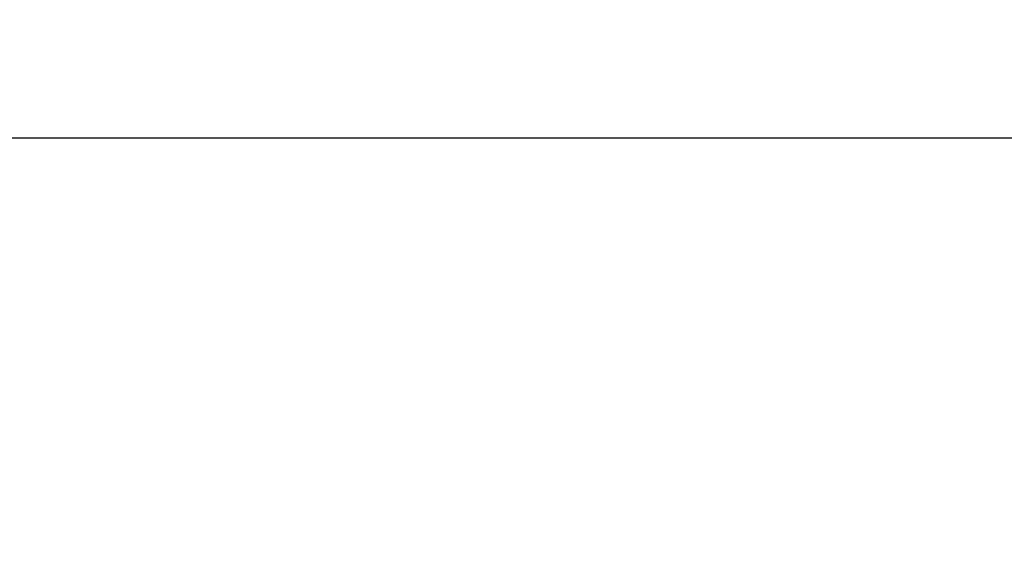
# Model space of a CAD drawing. Header units: inches. Extents: x 0.7 to 43.6, y 0.3 to 38.8.
# Tile 52 of 95: x 30.949 to 31.229, y 19.662 to 19.816. Entities that reach past the tile are written whole.
import ezdxf

# ---------------------------------------------------------------- set-up
doc = ezdxf.new("R2010")
doc.units = ezdxf.units.IN
doc.header["$MEASUREMENT"] = 0
doc.linetypes.add('HIDDEN', pattern=[0.07500000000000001, 0.05, -0.025])
doc.layers.add('SID-M-S', color=90, linetype='Continuous')

msp = doc.modelspace()

# ---------------------------------------------------------------- linework, layer by layer
at = {"color": 7, "linetype": 'HIDDEN', "lineweight": 18}
for points, knots in [([(28.4906631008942, 18.88686707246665), (28.52314744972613, 18.89314427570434), (28.585763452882, 18.90524405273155), (28.68128263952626, 18.92341756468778), (28.77672815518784, 18.94142720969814), (28.87391450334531, 18.95963023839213), (28.97096773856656, 18.97774037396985), (29.06075461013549, 18.99451469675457), (29.15233984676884, 19.01172015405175), (29.23317597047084, 19.02705229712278), (29.31395301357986, 19.04257202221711), (29.38450059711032, 19.0563110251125), (29.45584333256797, 19.07043701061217), (29.55014432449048, 19.08941233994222), (29.66906152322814, 19.1138498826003), (29.81163163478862, 19.1438400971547), (29.95523006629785, 19.17459007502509), (30.09421585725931, 19.20474650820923), (30.2329231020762, 19.23511163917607), (30.37850258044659, 19.26713266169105), (30.54611611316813, 19.30409140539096), (30.72325929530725, 19.34325558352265), (30.90462387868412, 19.38338452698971), (31.0797640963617, 19.42208832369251), (31.25815057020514, 19.46134051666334), (31.4227127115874, 19.4972974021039), (31.57376689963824, 19.52986740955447), (31.71510700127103, 19.55983398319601), (31.85583143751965, 19.58900688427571), (31.99669147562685, 19.61739201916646), (32.13371835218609, 19.64409897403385), (32.3125008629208, 19.67757744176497), (32.53884489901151, 19.71718279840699), (32.8077868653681, 19.75945259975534), (33.074907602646, 19.79631130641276), (33.33539925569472, 19.82717911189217), (33.59381774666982, 19.85212885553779), (33.85072918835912, 19.87035690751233), (34.08548585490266, 19.8803224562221), (34.30047104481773, 19.88296306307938), (34.49696808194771, 19.87937945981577), (34.69316566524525, 19.86925467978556), (34.88669755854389, 19.8520443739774), (35.04189237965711, 19.83479210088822), (35.16037789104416, 19.82116186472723), (35.24587210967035, 19.81122736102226), (35.3291843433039, 19.80155737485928), (35.41086656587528, 19.79191750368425), (35.49375878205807, 19.78177757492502), (35.57576395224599, 19.77125479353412), (35.65703852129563, 19.76033939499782), (35.71077330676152, 19.75263068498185), (35.73761448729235, 19.74878009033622)], [0, 0, 0, 0, 0.01305561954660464, 0.02516567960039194, 0.03819548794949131, 0.05110880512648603, 0.0637991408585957, 0.07668382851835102, 0.08663518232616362, 0.09997183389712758, 0.1085560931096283, 0.1184419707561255, 0.1277216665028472, 0.1365941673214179, 0.1554783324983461, 0.1743859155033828, 0.1924919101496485, 0.2117437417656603, 0.2288179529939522, 0.2467944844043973, 0.2687187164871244, 0.2943920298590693, 0.3160682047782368, 0.339637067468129, 0.3629018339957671, 0.3859324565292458, 0.4042496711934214, 0.4223717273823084, 0.4417059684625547, 0.4599018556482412, 0.4781795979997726, 0.4960681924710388, 0.5308794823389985, 0.5681099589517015, 0.6034497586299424, 0.6385910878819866, 0.674973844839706, 0.7115148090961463, 0.7476014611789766, 0.7755002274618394, 0.803748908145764, 0.8322142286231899, 0.8607555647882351, 0.8890325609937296, 0.9027449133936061, 0.9164630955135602, 0.9302106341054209, 0.9439692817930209, 0.9577773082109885, 0.9727502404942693, 0.9863884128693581, 0.9999999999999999, 0.9999999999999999, 0.9999999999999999, 0.9999999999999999]), ([(35.73761446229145, 19.74877994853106), (35.73417785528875, 19.7492804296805), (35.72701348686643, 19.75032379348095), (35.71592471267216, 19.75192264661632), (35.70402698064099, 19.75362565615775), (35.68865512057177, 19.75580756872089), (35.66913460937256, 19.75854683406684), (35.64162351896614, 19.76235232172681), (35.60470067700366, 19.76735889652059), (35.55739679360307, 19.77360990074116), (35.50753800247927, 19.77999087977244), (35.44280094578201, 19.78804534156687), (35.36624571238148, 19.79723508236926), (35.27211700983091, 19.80818375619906), (35.17620481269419, 19.81933169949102), (35.07643356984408, 19.83084172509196), (34.97451517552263, 19.84227005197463), (34.88648539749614, 19.85149400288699), (34.81498793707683, 19.85828507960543), (34.74109683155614, 19.86469138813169), (34.65042531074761, 19.87121761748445), (34.50501564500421, 19.87879558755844), (34.35934917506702, 19.88225628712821), (34.21327641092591, 19.88194418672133), (34.06654322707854, 19.87926768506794), (33.91918490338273, 19.87331186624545), (33.77030237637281, 19.86444950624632), (33.65783417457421, 19.85639443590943), (33.54341231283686, 19.84688946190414), (33.4262032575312, 19.83584834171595), (33.31221148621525, 19.82389281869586), (33.20130913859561, 19.81121446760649), (33.09114261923, 19.79770122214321), (32.98042633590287, 19.78316872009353), (32.86461784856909, 19.76702310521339), (32.74777650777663, 19.74976949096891), (32.62529492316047, 19.73064463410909), (32.50247025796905, 19.71046344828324), (32.38385117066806, 19.69001311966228), (32.26776865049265, 19.66914960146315), (32.15455375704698, 19.64802186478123), (32.03870187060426, 19.62563714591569), (31.92165288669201, 19.6023360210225), (31.80107963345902, 19.5777120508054), (31.68008026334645, 19.55243783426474), (31.55582449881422, 19.52600583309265), (31.43658706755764, 19.50027813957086), (31.31840477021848, 19.47451203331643), (31.20251208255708, 19.44910213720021), (31.04508030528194, 19.414436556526), (30.88838774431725, 19.37979026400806), (30.72661982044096, 19.34400186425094), (30.56727343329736, 19.30876582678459), (30.36912640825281, 19.26505193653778), (30.17894760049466, 19.22324474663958), (30.02138528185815, 19.18891616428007), (29.90037197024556, 19.16280608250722), (29.77472646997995, 19.13604416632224), (29.65250744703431, 19.11044090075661), (29.53536095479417, 19.08640004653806), (29.42206710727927, 19.06366655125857), (29.30912301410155, 19.04158249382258), (29.18922371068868, 19.01866499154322), (29.0875213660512, 18.99953054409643), (29.00741208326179, 18.98454761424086), (28.92991273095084, 18.97008042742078), (28.83388047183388, 18.95214812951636), (28.73941833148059, 18.93440219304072), (28.66511307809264, 18.92033535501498), (28.60985382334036, 18.90981526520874), (28.55129338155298, 18.8986002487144), (28.51125115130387, 18.89085128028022), (28.49066310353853, 18.8868670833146)], [0, 0, 0, 0, 0.001720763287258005, 0.003587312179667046, 0.005599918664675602, 0.007758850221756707, 0.01142681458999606, 0.01560914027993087, 0.02192955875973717, 0.03052855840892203, 0.04011146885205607, 0.0477183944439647, 0.06385844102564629, 0.07915845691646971, 0.09474630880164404, 0.1103551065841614, 0.1261825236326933, 0.1415817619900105, 0.1499655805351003, 0.1579589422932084, 0.1741912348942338, 0.1896706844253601, 0.2211704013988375, 0.2369835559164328, 0.2523987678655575, 0.2841112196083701, 0.3000866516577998, 0.3158133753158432, 0.3317895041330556, 0.3483132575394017, 0.3648736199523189, 0.3791224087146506, 0.3940029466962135, 0.4098893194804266, 0.4240302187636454, 0.44069527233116, 0.4567711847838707, 0.4729770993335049, 0.4896371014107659, 0.5039425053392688, 0.5190827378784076, 0.5345844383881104, 0.5499124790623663, 0.5654813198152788, 0.5823161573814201, 0.5977308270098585, 0.6144924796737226, 0.6292497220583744, 0.6441589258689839, 0.6599362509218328, 0.6908995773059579, 0.7054358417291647, 0.7231932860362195, 0.753211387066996, 0.7829459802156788, 0.7976282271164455, 0.8149073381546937, 0.8303481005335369, 0.8468675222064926, 0.8628321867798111, 0.8763197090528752, 0.8913658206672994, 0.9072445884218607, 0.9235477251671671, 0.9315137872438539, 0.9389301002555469, 0.9542412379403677, 0.9696223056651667, 0.9765327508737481, 0.9838992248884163, 0.9917216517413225, 1, 1, 1, 1]), ([(35.73761446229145, 19.74877994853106), (35.73417785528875, 19.7492804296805), (35.72701348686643, 19.75032379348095), (35.71592471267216, 19.75192264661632), (35.70402698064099, 19.75362565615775), (35.68865512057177, 19.75580756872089), (35.66913460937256, 19.75854683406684), (35.64162351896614, 19.76235232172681), (35.60470067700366, 19.76735889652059), (35.55739679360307, 19.77360990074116), (35.50753800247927, 19.77999087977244), (35.44280094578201, 19.78804534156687), (35.36624571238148, 19.79723508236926), (35.27211700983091, 19.80818375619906), (35.17620481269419, 19.81933169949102), (35.07643356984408, 19.83084172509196), (34.97451517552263, 19.84227005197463), (34.88648539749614, 19.85149400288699), (34.81498793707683, 19.85828507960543), (34.74109683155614, 19.86469138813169), (34.65042531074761, 19.87121761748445), (34.50501564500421, 19.87879558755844), (34.35934917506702, 19.88225628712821), (34.21327641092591, 19.88194418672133), (34.06654322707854, 19.87926768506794), (33.91918490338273, 19.87331186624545), (33.77030237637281, 19.86444950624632), (33.65783417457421, 19.85639443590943), (33.54341231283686, 19.84688946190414), (33.4262032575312, 19.83584834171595), (33.31221148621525, 19.82389281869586), (33.20130913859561, 19.81121446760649), (33.09114261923, 19.79770122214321), (32.98042633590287, 19.78316872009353), (32.86461784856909, 19.76702310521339), (32.74777650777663, 19.74976949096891), (32.62529492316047, 19.73064463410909), (32.50247025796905, 19.71046344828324), (32.38385117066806, 19.69001311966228), (32.26776865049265, 19.66914960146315), (32.15455375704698, 19.64802186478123), (32.03870187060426, 19.62563714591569), (31.92165288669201, 19.6023360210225), (31.80107963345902, 19.5777120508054), (31.68008026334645, 19.55243783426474), (31.55582449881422, 19.52600583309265), (31.43658706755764, 19.50027813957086), (31.31840477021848, 19.47451203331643), (31.20251208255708, 19.44910213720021), (31.04508030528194, 19.414436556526), (30.88838774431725, 19.37979026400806), (30.72661982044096, 19.34400186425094), (30.56727343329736, 19.30876582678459), (30.36912640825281, 19.26505193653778), (30.17894760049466, 19.22324474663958), (30.02138528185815, 19.18891616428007), (29.90037197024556, 19.16280608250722), (29.77472646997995, 19.13604416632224), (29.65250744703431, 19.11044090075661), (29.53536095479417, 19.08640004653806), (29.42206710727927, 19.06366655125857), (29.30912301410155, 19.04158249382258), (29.18922371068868, 19.01866499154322), (29.0875213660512, 18.99953054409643), (29.00741208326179, 18.98454761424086), (28.92991273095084, 18.97008042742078), (28.83388047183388, 18.95214812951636), (28.73941833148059, 18.93440219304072), (28.66511307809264, 18.92033535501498), (28.60985382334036, 18.90981526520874), (28.55129338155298, 18.8986002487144), (28.51125115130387, 18.89085128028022), (28.49066310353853, 18.8868670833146)], [0, 0, 0, 0, 0.001720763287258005, 0.003587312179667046, 0.005599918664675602, 0.007758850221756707, 0.01142681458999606, 0.01560914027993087, 0.02192955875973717, 0.03052855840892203, 0.04011146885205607, 0.0477183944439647, 0.06385844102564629, 0.07915845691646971, 0.09474630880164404, 0.1103551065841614, 0.1261825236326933, 0.1415817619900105, 0.1499655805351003, 0.1579589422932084, 0.1741912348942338, 0.1896706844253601, 0.2211704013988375, 0.2369835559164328, 0.2523987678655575, 0.2841112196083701, 0.3000866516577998, 0.3158133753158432, 0.3317895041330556, 0.3483132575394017, 0.3648736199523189, 0.3791224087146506, 0.3940029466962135, 0.4098893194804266, 0.4240302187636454, 0.44069527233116, 0.4567711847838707, 0.4729770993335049, 0.4896371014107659, 0.5039425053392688, 0.5190827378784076, 0.5345844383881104, 0.5499124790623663, 0.5654813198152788, 0.5823161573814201, 0.5977308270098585, 0.6144924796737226, 0.6292497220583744, 0.6441589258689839, 0.6599362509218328, 0.6908995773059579, 0.7054358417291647, 0.7231932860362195, 0.753211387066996, 0.7829459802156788, 0.7976282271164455, 0.8149073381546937, 0.8303481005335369, 0.8468675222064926, 0.8628321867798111, 0.8763197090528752, 0.8913658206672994, 0.9072445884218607, 0.9235477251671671, 0.9315137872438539, 0.9389301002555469, 0.9542412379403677, 0.9696223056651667, 0.9765327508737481, 0.9838992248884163, 0.9917216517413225, 1, 1, 1, 1]), ([(30.2500978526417, 19.7818199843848), (30.26982945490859, 19.78283709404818), (30.31358775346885, 19.78509271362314), (30.39104057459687, 19.79061723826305), (30.4825916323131, 19.79877996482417), (30.58483606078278, 19.80996188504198), (30.6969940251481, 19.82323826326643), (30.80316820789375, 19.83576384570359), (30.8959726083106, 19.84701939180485), (30.94874278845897, 19.85353641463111), (30.97313350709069, 19.85654862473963)], [0, 0, 0, 0, 0.1162329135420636, 0.2577669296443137, 0.3993120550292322, 0.5417064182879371, 0.6810106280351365, 0.8221955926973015, 0.917817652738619, 1, 1, 1, 1])]:
    msp.add_open_spline(points, degree=3, knots=knots, dxfattribs=at)
at = {"layer": 'SID-M-S'}
msp.add_line((33.54045900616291, 19.78181998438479), (28.86545900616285, 19.78181998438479), dxfattribs=at)
msp.add_open_spline([(28.50050072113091, 18.84380697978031), (28.53296379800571, 18.85010457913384), (28.5954996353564, 18.86223607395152), (28.69090649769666, 18.88045092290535), (28.78621842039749, 18.89848938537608), (28.88331167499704, 18.91671880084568), (28.98030581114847, 18.93484883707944), (29.07000677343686, 18.95162222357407), (29.16149707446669, 18.96881183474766), (29.24239321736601, 18.98414413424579), (29.32319187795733, 18.99964447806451), (29.39384590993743, 19.01337502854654), (29.46511150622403, 19.02744467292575), (29.55941718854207, 19.04636826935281), (29.67833090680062, 19.07074320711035), (29.8209211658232, 19.10067117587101), (29.96456345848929, 19.13136989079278), (30.103572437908, 19.16147728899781), (30.24226465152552, 19.19178880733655), (30.38782624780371, 19.22375561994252), (30.55536532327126, 19.26064216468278), (30.73239907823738, 19.29972575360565), (30.91360231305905, 19.33976629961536), (31.08856153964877, 19.37838759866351), (31.26675659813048, 19.41756524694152), (31.43946381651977, 19.4552822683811), (31.61078478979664, 19.49217395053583), (31.77970704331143, 19.5277764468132), (31.94819097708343, 19.56224466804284), (32.11314380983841, 19.59476463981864), (32.30931831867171, 19.63169836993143), (32.5444331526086, 19.6728956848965), (32.81227583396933, 19.714956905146), (33.07713943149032, 19.75187340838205), (33.24610071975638, 19.77118518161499), (33.32963608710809, 19.78073302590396)], degree=3, knots=[0, 0, 0, 0, 0.02046598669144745, 0.03942502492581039, 0.05985450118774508, 0.08009090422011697, 0.0999932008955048, 0.1202228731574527, 0.1357999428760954, 0.156716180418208, 0.1702955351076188, 0.1857491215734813, 0.2003504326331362, 0.2142711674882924, 0.2439021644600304, 0.273612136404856, 0.3020400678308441, 0.3322596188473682, 0.3590762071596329, 0.3872754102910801, 0.4216867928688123, 0.4619654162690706, 0.4959471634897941, 0.5329038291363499, 0.5693860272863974, 0.6054846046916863, 0.6393368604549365, 0.675276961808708, 0.710190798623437, 0.7440397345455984, 0.7779829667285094, 0.8324667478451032, 0.8907012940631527, 0.9459621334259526, 1, 1, 1, 1], dxfattribs=at)

doc.saveas('drawing.dxf')
